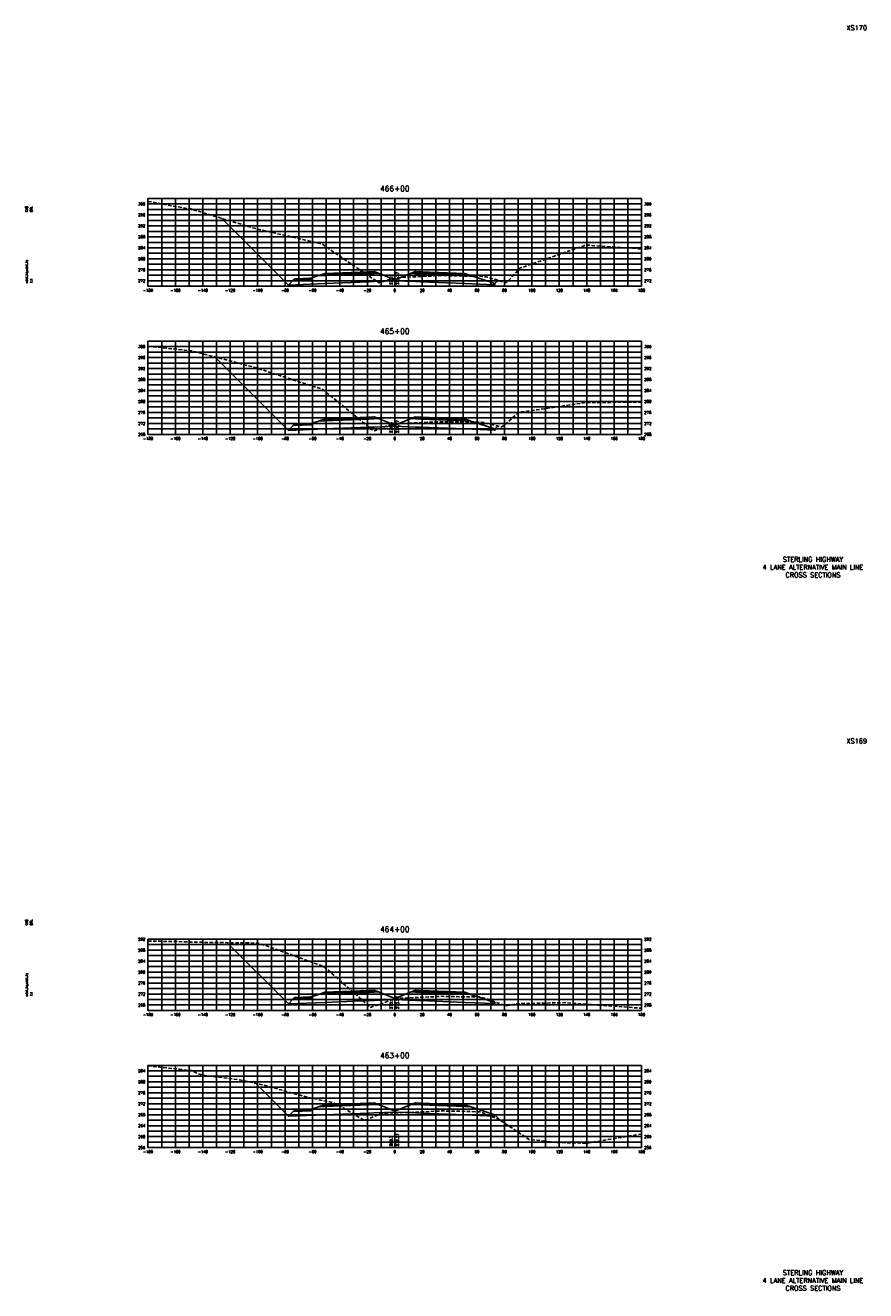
# Model space of a CAD drawing. Extents: x 37 to 9410, y 16 to 8218.
# Tile 97 of 110: x 7337 to 7950, y 4176 to 5098. Entities that reach past the tile are written whole.
import ezdxf
from ezdxf.enums import TextEntityAlignment as Align

# ---------------------------------------------------------------- set-up
doc = ezdxf.new("R2010")
doc.units = 0
doc.header["$LTSCALE"] = 20
doc.header["$MEASUREMENT"] = 0
doc.linetypes.add('HIDDEN_050%', pattern=[0.1875, 0.125, -0.0625])
for name, color, linetype in [('S-AT-TXT175', 6, 'Continuous'), ('S-AT-TXT80', 1, 'Continuous'), ('XDATUM', 3, 'Continuous'), ('XEG', 1, 'HIDDEN_050%'), ('XFG', 2, 'Continuous'), ('XGRID', 251, 'Continuous'), ('XGRIDT', 2, 'Continuous'), ('XREF-BORDER', 7, 'Continuous')]:
    doc.layers.add(name, color=color, linetype=linetype)
doc.styles.add('L100', font='simplex.shx', dxfattribs={"height": 2})
doc.styles.add('L175', font='ROMANSM.shx', dxfattribs={"height": 3.5})
doc.styles.add('L80', font='ROMANSM.shx', dxfattribs={"height": 1.6})

# ---------------------------------------------------------------- blocks, each defined once
blk = doc.blocks.new('03025_00_att1')
at = {"layer": 'S-AT-TXT175', "style": 'L175'}
for tag, p in [('NUM', (32.402, 20.822)), ('LINE1', (30.64, 1.444)), ('LINE2', (30.64, 1.161)), ('LINE3', (30.64, 0.877))]:
    blk.add_attdef(tag, text='', height=0.175, dxfattribs=at).set_placement(p, align=Align.CENTER)
at = {"layer": 'S-AT-TXT80', "style": 'L80'}
for tag, p in [('DESIGNED', (2.094, 14.201)), ('CHECKED', (2.265, 14.201)), ('DRAFTED', (2.436, 14.201)), ('PCTB', (2.094, 11.605)), ('PSCALE', (2.265, 11.605)), ('PVIEW', (2.436, 11.605))]:
    blk.add_attdef(tag, p, '', height=0.08, rotation=90, dxfattribs=at)

msp = doc.modelspace()

# ---------------------------------------------------------------- linework, layer by layer
at = {"layer": 'XDATUM', "flags": 128}
for points in [[(7479.79, 4957.52), (7528.46, 4908.85), (7555.05, 4909.92), (7587.05, 4911.2), (7591.05, 4911.36), (7606.05, 4911.96), (7621.05, 4911.36), (7625.05, 4911.2), (7657.05, 4909.92), (7679.05, 4909.04), (7679.05, 4909.92), (7681.37, 4912.24)], [(7474.86, 4856.45), (7528.46, 4802.85), (7555.05, 4803.92), (7587.05, 4805.2), (7591.05, 4805.36), (7606.05, 4805.96), (7621.05, 4805.36), (7625.05, 4805.2), (7657.05, 4803.92), (7679.05, 4803.04), (7679.05, 4803.92), (7681.12, 4806)], [(7483.88, 4429.43), (7528.46, 4384.85), (7555.05, 4385.92), (7587.05, 4387.2), (7591.05, 4387.36), (7606.05, 4387.96), (7621.05, 4387.36), (7625.05, 4387.2), (7657.05, 4385.92), (7679.05, 4385.04), (7679.05, 4385.92), (7679.32, 4386.2)], [(7504.41, 4326.9), (7528.46, 4302.85), (7555.05, 4303.92), (7587.05, 4305.2), (7591.05, 4305.36), (7606.05, 4305.96), (7621.05, 4305.36), (7625.05, 4305.2), (7657.05, 4303.92), (7679.05, 4303.04), (7679.05, 4303.92), (7683.23, 4299.75)]]:
    msp.add_lwpolyline(points, dxfattribs=at)
at = {"layer": 'XEG', "flags": 128}
for points in [[(7426.05, 4969.89), (7454.45, 4964.6), (7457.19, 4964.39), (7502.6, 4950.59), (7505.19, 4949.83), (7550.75, 4939.36), (7553.19, 4938.79), (7556.1, 4936.61), (7594.47, 4910.51), (7600.76, 4912.42), (7603.58, 4913.4), (7606.05, 4913.81), (7607.86, 4914.1), (7610.03, 4914.48), (7619.42, 4914.82), (7640.84, 4915.79), (7661.27, 4915.34), (7669.96, 4915.2), (7670.95, 4914.94), (7672.64, 4914.94), (7682.82, 4911.79), (7686.46, 4910.74), (7687.33, 4910.5), (7696.84, 4920.62), (7697.2, 4921.08), (7743.35, 4937.31), (7745.21, 4938.04), (7786.05, 4935.18)], [(7426.05, 4864.3), (7457.49, 4860.93), (7458.76, 4860.67), (7505.49, 4848.42), (7506.91, 4847.8), (7553.49, 4832.8), (7556.59, 4830.15), (7590.65, 4802.44), (7591.94, 4802.94), (7600, 4806.02), (7602.14, 4806.82), (7606.05, 4807.28), (7607.52, 4807.46), (7609.55, 4807.74), (7630.65, 4808.85), (7638.83, 4809.24), (7661.67, 4809.11), (7669.23, 4808.98), (7671.96, 4808.44), (7672.77, 4808.26), (7676.09, 4807.38), (7682.65, 4805.58), (7683.97, 4805.22), (7695.39, 4814.97), (7697.51, 4816.47), (7699.51, 4816.35), (7745.51, 4823.25), (7747.65, 4823.19), (7786.05, 4823.56)], [(7426.05, 4430.62), (7452.54, 4430.09), (7457.79, 4429.69), (7463.07, 4429.72), (7505.79, 4429.13), (7511.22, 4427.53), (7553.8, 4412.28), (7560.19, 4407), (7588.28, 4382.28), (7591.6, 4383.39), (7597.53, 4385.36), (7603.19, 4387.4), (7606.05, 4388.16), (7606.27, 4388.22), (7609.25, 4388.87), (7628.02, 4389.76), (7640.55, 4390.32), (7657.41, 4389.96), (7668.68, 4389.85), (7671.26, 4388.99), (7672.63, 4388.75), (7683.01, 4384.79), (7687.23, 4383.34), (7695.36, 4384.96), (7730.58, 4385.7), (7745.81, 4384.56), (7786.05, 4381.63)], [(7426.05, 4339.59), (7448.86, 4337.18), (7458.09, 4336.15), (7462.63, 4333.8), (7466.69, 4332.75), (7494.08, 4329.19), (7511.5, 4325.33), (7542.59, 4316.65), (7558.69, 4313.28), (7559.59, 4313.09), (7564.2, 4311.41), (7583.51, 4300.07), (7585.83, 4300.41), (7596.24, 4304.8), (7602.83, 4305.28), (7603.04, 4305.3), (7606.05, 4305.34), (7609.54, 4305.38), (7620.79, 4305.85), (7640.83, 4306.76), (7654.29, 4306.49), (7668.17, 4306.11), (7670.19, 4305.31), (7672.27, 4304.61), (7678.58, 4301.98), (7681.51, 4300.88), (7693.52, 4292.95), (7703.87, 4286.04), (7723.87, 4283.78), (7746.11, 4283.22), (7783.88, 4289.6), (7786.05, 4289.81)]]:
    msp.add_lwpolyline(points, dxfattribs=at)
at = {"layer": 'XFG', "flags": 128}
for points in [[(7528.46, 4908.85), (7528.46, 4908.85), (7479.79, 4957.52)], [(7606.05, 4912.7), (7594.1, 4917.48), (7591.05, 4917.36), (7587.05, 4917.2), (7555.05, 4915.92), (7550.48, 4915.73), (7545.05, 4913.92), (7545.05, 4912.92), (7532.01, 4912.4), (7528.46, 4908.85), (7555.05, 4909.92), (7587.05, 4911.2), (7591.05, 4911.36), (7606.05, 4911.96), (7606.05, 4912.7)], [(7591.05, 4917.7), (7587.05, 4917.54), (7555.05, 4916.26), (7555.05, 4917.26), (7550.48, 4915.73), (7555.05, 4915.92), (7587.05, 4917.2), (7591.05, 4917.36), (7594.1, 4917.48), (7591.05, 4918.7), (7591.05, 4917.7)], [(7591.05, 4918.7), (7587.05, 4918.54), (7555.05, 4917.26), (7555.05, 4916.92), (7587.05, 4918.2), (7591.05, 4918.36), (7591.05, 4918.7)], [(7591.05, 4918.36), (7587.05, 4918.2), (7555.05, 4916.92), (7555.05, 4916.26), (7587.05, 4917.54), (7591.05, 4917.7), (7591.05, 4918.36)], [(7606.05, 4912.7), (7618, 4917.48), (7621.05, 4917.36), (7625.05, 4917.2), (7657.05, 4915.92), (7661.62, 4915.73), (7679.05, 4909.92), (7679.05, 4909.04), (7657.05, 4909.92), (7625.05, 4911.2), (7621.05, 4911.36), (7606.05, 4911.96)], [(7621.05, 4918.7), (7618, 4917.48), (7621.05, 4917.36), (7625.05, 4917.2), (7657.05, 4915.92), (7661.62, 4915.73), (7657.05, 4917.26), (7657.05, 4916.26), (7625.05, 4917.54), (7621.05, 4917.7), (7621.05, 4918.7)], [(7621.05, 4918.7), (7621.05, 4918.36), (7625.05, 4918.2), (7657.05, 4916.92), (7657.05, 4917.26), (7625.05, 4918.54), (7621.05, 4918.7)], [(7621.05, 4918.36), (7621.05, 4917.7), (7625.05, 4917.54), (7657.05, 4916.26), (7657.05, 4916.92), (7625.05, 4918.2), (7621.05, 4918.36)], [(7545.05, 4913.92), (7544.05, 4913.88), (7544.05, 4913.54), (7534.05, 4913.14), (7534.05, 4913.48), (7533.05, 4913.44), (7532.01, 4912.4), (7545.05, 4912.92), (7545.05, 4913.92)], [(7544.05, 4913.88), (7534.05, 4913.48), (7534.05, 4913.14), (7544.05, 4913.54), (7544.05, 4913.88)], [(7679.05, 4909.92), (7679.05, 4909.92), (7681.37, 4912.24)], [(7528.46, 4802.85), (7528.46, 4802.85), (7474.86, 4856.45)], [(7606.05, 4806.7), (7594.1, 4811.48), (7591.05, 4811.36), (7587.05, 4811.2), (7555.05, 4809.92), (7550.48, 4809.73), (7545.05, 4807.92), (7545.05, 4806.92), (7532.01, 4806.4), (7528.46, 4802.85), (7555.05, 4803.92), (7587.05, 4805.2), (7591.05, 4805.36), (7606.05, 4805.96), (7606.05, 4806.7)], [(7545.05, 4807.92), (7544.05, 4807.88), (7544.05, 4807.54), (7534.05, 4807.14), (7534.05, 4807.48), (7533.05, 4807.44), (7532.01, 4806.4), (7545.05, 4806.92), (7545.05, 4807.92)], [(7544.05, 4807.88), (7534.05, 4807.48), (7534.05, 4807.14), (7544.05, 4807.54), (7544.05, 4807.88)], [(7591.05, 4811.7), (7587.05, 4811.54), (7555.05, 4810.26), (7555.05, 4811.26), (7550.48, 4809.73), (7555.05, 4809.92), (7587.05, 4811.2), (7591.05, 4811.36), (7594.1, 4811.48), (7591.05, 4812.7), (7591.05, 4811.7)], [(7591.05, 4812.7), (7587.05, 4812.54), (7555.05, 4811.26), (7555.05, 4810.92), (7587.05, 4812.2), (7591.05, 4812.36), (7591.05, 4812.7)], [(7591.05, 4812.36), (7587.05, 4812.2), (7555.05, 4810.92), (7555.05, 4810.26), (7587.05, 4811.54), (7591.05, 4811.7), (7591.05, 4812.36)], [(7606.05, 4806.7), (7618, 4811.48), (7621.05, 4811.36), (7625.05, 4811.2), (7657.05, 4809.92), (7661.62, 4809.73), (7679.05, 4803.92), (7679.05, 4803.04), (7657.05, 4803.92), (7625.05, 4805.2), (7621.05, 4805.36), (7606.05, 4805.96)], [(7621.05, 4812.7), (7618, 4811.48), (7621.05, 4811.36), (7625.05, 4811.2), (7657.05, 4809.92), (7661.62, 4809.73), (7657.05, 4811.26), (7657.05, 4810.26), (7625.05, 4811.54), (7621.05, 4811.7), (7621.05, 4812.7)], [(7621.05, 4812.7), (7621.05, 4812.36), (7625.05, 4812.2), (7657.05, 4810.92), (7657.05, 4811.26), (7625.05, 4812.54), (7621.05, 4812.7)], [(7621.05, 4812.36), (7621.05, 4811.7), (7625.05, 4811.54), (7657.05, 4810.26), (7657.05, 4810.92), (7625.05, 4812.2), (7621.05, 4812.36)], [(7679.05, 4803.92), (7679.05, 4803.92), (7681.12, 4806)], [(7528.46, 4384.85), (7528.46, 4384.85), (7483.88, 4429.43)], [(7606.05, 4388.7), (7594.1, 4393.48), (7591.05, 4393.36), (7587.05, 4393.2), (7555.05, 4391.92), (7550.48, 4391.73), (7545.05, 4389.92), (7545.05, 4388.92), (7532.01, 4388.4), (7528.46, 4384.85), (7555.05, 4385.92), (7587.05, 4387.2), (7591.05, 4387.36), (7606.05, 4387.96), (7606.05, 4388.7)], [(7591.05, 4393.7), (7587.05, 4393.54), (7555.05, 4392.26), (7555.05, 4393.26), (7550.48, 4391.73), (7555.05, 4391.92), (7587.05, 4393.2), (7591.05, 4393.36), (7594.1, 4393.48), (7591.05, 4394.7), (7591.05, 4393.7)], [(7591.05, 4394.7), (7587.05, 4394.54), (7555.05, 4393.26), (7555.05, 4392.92), (7587.05, 4394.2), (7591.05, 4394.36), (7591.05, 4394.7)], [(7591.05, 4394.36), (7587.05, 4394.2), (7555.05, 4392.92), (7555.05, 4392.26), (7587.05, 4393.54), (7591.05, 4393.7), (7591.05, 4394.36)], [(7606.05, 4388.7), (7618, 4393.48), (7621.05, 4393.36), (7625.05, 4393.2), (7657.05, 4391.92), (7661.62, 4391.73), (7679.05, 4385.92), (7679.05, 4385.04), (7657.05, 4385.92), (7625.05, 4387.2), (7621.05, 4387.36), (7606.05, 4387.96)], [(7621.05, 4394.7), (7618, 4393.48), (7621.05, 4393.36), (7625.05, 4393.2), (7657.05, 4391.92), (7661.62, 4391.73), (7657.05, 4393.26), (7657.05, 4392.26), (7625.05, 4393.54), (7621.05, 4393.7), (7621.05, 4394.7)], [(7621.05, 4394.7), (7621.05, 4394.36), (7625.05, 4394.2), (7657.05, 4392.92), (7657.05, 4393.26), (7625.05, 4394.54), (7621.05, 4394.7)], [(7621.05, 4394.36), (7621.05, 4393.7), (7625.05, 4393.54), (7657.05, 4392.26), (7657.05, 4392.92), (7625.05, 4394.2), (7621.05, 4394.36)], [(7545.05, 4389.92), (7544.05, 4389.88), (7544.05, 4389.54), (7534.05, 4389.14), (7534.05, 4389.48), (7533.05, 4389.44), (7532.01, 4388.4), (7545.05, 4388.92), (7545.05, 4389.92)], [(7544.05, 4389.88), (7534.05, 4389.48), (7534.05, 4389.14), (7544.05, 4389.54), (7544.05, 4389.88)], [(7679.05, 4385.92), (7679.05, 4385.92), (7679.32, 4386.2)], [(7528.46, 4302.85), (7528.46, 4302.85), (7504.41, 4326.9)], [(7606.05, 4306.7), (7594.1, 4311.48), (7591.05, 4311.36), (7587.05, 4311.2), (7555.05, 4309.92), (7550.48, 4309.73), (7545.05, 4307.92), (7545.05, 4306.92), (7532.01, 4306.4), (7528.46, 4302.85), (7555.05, 4303.92), (7587.05, 4305.2), (7591.05, 4305.36), (7606.05, 4305.96), (7606.05, 4306.7)], [(7591.05, 4311.7), (7587.05, 4311.54), (7555.05, 4310.26), (7555.05, 4311.26), (7550.48, 4309.73), (7555.05, 4309.92), (7587.05, 4311.2), (7591.05, 4311.36), (7594.1, 4311.48), (7591.05, 4312.7), (7591.05, 4311.7)], [(7591.05, 4312.7), (7587.05, 4312.54), (7555.05, 4311.26), (7555.05, 4310.92), (7587.05, 4312.2), (7591.05, 4312.36), (7591.05, 4312.7)], [(7591.05, 4312.36), (7587.05, 4312.2), (7555.05, 4310.92), (7555.05, 4310.26), (7587.05, 4311.54), (7591.05, 4311.7), (7591.05, 4312.36)], [(7606.05, 4306.7), (7618, 4311.48), (7621.05, 4311.36), (7625.05, 4311.2), (7657.05, 4309.92), (7661.62, 4309.73), (7679.05, 4303.92), (7679.05, 4303.04), (7657.05, 4303.92), (7625.05, 4305.2), (7621.05, 4305.36), (7606.05, 4305.96)], [(7621.05, 4312.7), (7618, 4311.48), (7621.05, 4311.36), (7625.05, 4311.2), (7657.05, 4309.92), (7661.62, 4309.73), (7657.05, 4311.26), (7657.05, 4310.26), (7625.05, 4311.54), (7621.05, 4311.7), (7621.05, 4312.7)], [(7621.05, 4312.7), (7621.05, 4312.36), (7625.05, 4312.2), (7657.05, 4310.92), (7657.05, 4311.26), (7625.05, 4312.54), (7621.05, 4312.7)], [(7621.05, 4312.36), (7621.05, 4311.7), (7625.05, 4311.54), (7657.05, 4310.26), (7657.05, 4310.92), (7625.05, 4312.2), (7621.05, 4312.36)], [(7545.05, 4307.92), (7544.05, 4307.88), (7544.05, 4307.54), (7534.05, 4307.14), (7534.05, 4307.48), (7533.05, 4307.44), (7532.01, 4306.4), (7545.05, 4306.92), (7545.05, 4307.92)], [(7544.05, 4307.88), (7534.05, 4307.48), (7534.05, 4307.14), (7544.05, 4307.54), (7544.05, 4307.88)], [(7679.05, 4303.92), (7679.05, 4303.92), (7683.23, 4299.75)]]:
    msp.add_lwpolyline(points, dxfattribs=at)
at = {"layer": 'XGRID'}
for p, q in [((7426.05, 4908), (7426.05, 4972)), ((7426.05, 4972), (7786.05, 4972)), ((7426.05, 4968), (7786.05, 4968)), ((7426.05, 4964), (7786.05, 4964)), ((7436.05, 4908), (7436.05, 4972)), ((7446.05, 4908), (7446.05, 4972)), ((7456.05, 4908), (7456.05, 4972)), ((7466.05, 4908), (7466.05, 4972)), ((7476.05, 4908), (7476.05, 4972)), ((7486.05, 4908), (7486.05, 4972)), ((7496.05, 4908), (7496.05, 4972)), ((7506.05, 4908), (7506.05, 4972)), ((7516.05, 4908), (7516.05, 4972)), ((7526.05, 4908), (7526.05, 4972)), ((7536.05, 4908), (7536.05, 4972)), ((7546.05, 4908), (7546.05, 4972)), ((7556.05, 4908), (7556.05, 4972)), ((7566.05, 4908), (7566.05, 4972)), ((7576.05, 4908), (7576.05, 4972)), ((7586.05, 4908), (7586.05, 4972)), ((7596.05, 4908), (7596.05, 4972)), ((7606.05, 4908), (7606.05, 4972)), ((7616.05, 4908), (7616.05, 4972)), ((7626.05, 4908), (7626.05, 4972)), ((7636.05, 4908), (7636.05, 4972)), ((7646.05, 4908), (7646.05, 4972)), ((7656.05, 4908), (7656.05, 4972)), ((7666.05, 4908), (7666.05, 4972)), ((7676.05, 4908), (7676.05, 4972)), ((7686.05, 4908), (7686.05, 4972)), ((7696.05, 4908), (7696.05, 4972)), ((7706.05, 4908), (7706.05, 4972)), ((7716.05, 4908), (7716.05, 4972)), ((7726.05, 4908), (7726.05, 4972)), ((7736.05, 4908), (7736.05, 4972)), ((7746.05, 4908), (7746.05, 4972)), ((7756.05, 4908), (7756.05, 4972)), ((7766.05, 4908), (7766.05, 4972)), ((7776.05, 4908), (7776.05, 4972)), ((7786.05, 4908), (7786.05, 4972)), ((7426.05, 4960), (7786.05, 4960)), ((7426.05, 4956), (7786.05, 4956)), ((7426.05, 4952), (7786.05, 4952)), ((7426.05, 4948), (7786.05, 4948)), ((7426.05, 4944), (7786.05, 4944)), ((7426.05, 4940), (7786.05, 4940)), ((7426.05, 4936), (7786.05, 4936)), ((7426.05, 4932), (7786.05, 4932)), ((7426.05, 4928), (7786.05, 4928)), ((7426.05, 4924), (7786.05, 4924)), ((7426.05, 4920), (7786.05, 4920)), ((7426.05, 4916), (7786.05, 4916)), ((7426.05, 4912), (7786.05, 4912)), ((7426.05, 4908), (7786.05, 4908)), ((7426.05, 4800), (7426.05, 4868)), ((7426.05, 4868), (7786.05, 4868)), ((7426.05, 4864), (7786.05, 4864)), ((7436.05, 4800), (7436.05, 4868)), ((7446.05, 4800), (7446.05, 4868)), ((7456.05, 4800), (7456.05, 4868)), ((7466.05, 4800), (7466.05, 4868)), ((7476.05, 4800), (7476.05, 4868)), ((7486.05, 4800), (7486.05, 4868)), ((7496.05, 4800), (7496.05, 4868)), ((7506.05, 4800), (7506.05, 4868)), ((7516.05, 4800), (7516.05, 4868)), ((7526.05, 4800), (7526.05, 4868)), ((7536.05, 4800), (7536.05, 4868)), ((7546.05, 4800), (7546.05, 4868)), ((7556.05, 4800), (7556.05, 4868)), ((7566.05, 4800), (7566.05, 4868)), ((7576.05, 4800), (7576.05, 4868)), ((7586.05, 4800), (7586.05, 4868)), ((7596.05, 4800), (7596.05, 4868)), ((7606.05, 4800), (7606.05, 4868)), ((7616.05, 4800), (7616.05, 4868)), ((7626.05, 4800), (7626.05, 4868)), ((7636.05, 4800), (7636.05, 4868)), ((7646.05, 4800), (7646.05, 4868)), ((7656.05, 4800), (7656.05, 4868)), ((7666.05, 4800), (7666.05, 4868)), ((7676.05, 4800), (7676.05, 4868)), ((7686.05, 4800), (7686.05, 4868)), ((7696.05, 4800), (7696.05, 4868)), ((7706.05, 4800), (7706.05, 4868)), ((7716.05, 4800), (7716.05, 4868)), ((7726.05, 4800), (7726.05, 4868)), ((7736.05, 4800), (7736.05, 4868)), ((7746.05, 4800), (7746.05, 4868)), ((7756.05, 4800), (7756.05, 4868)), ((7766.05, 4800), (7766.05, 4868)), ((7776.05, 4800), (7776.05, 4868)), ((7786.05, 4800), (7786.05, 4868)), ((7426.05, 4860), (7786.05, 4860)), ((7426.05, 4856), (7786.05, 4856)), ((7426.05, 4852), (7786.05, 4852)), ((7426.05, 4848), (7786.05, 4848)), ((7426.05, 4844), (7786.05, 4844)), ((7426.05, 4840), (7786.05, 4840)), ((7426.05, 4836), (7786.05, 4836)), ((7426.05, 4832), (7786.05, 4832)), ((7426.05, 4828), (7786.05, 4828)), ((7426.05, 4824), (7786.05, 4824)), ((7426.05, 4820), (7786.05, 4820)), ((7426.05, 4816), (7786.05, 4816)), ((7426.05, 4812), (7786.05, 4812)), ((7426.05, 4808), (7786.05, 4808)), ((7426.05, 4804), (7786.05, 4804)), ((7426.05, 4800), (7786.05, 4800)), ((7426.05, 4380), (7426.05, 4432)), ((7426.05, 4432), (7786.05, 4432)), ((7436.05, 4380), (7436.05, 4432)), ((7446.05, 4380), (7446.05, 4432)), ((7456.05, 4380), (7456.05, 4432)), ((7466.05, 4380), (7466.05, 4432)), ((7476.05, 4380), (7476.05, 4432)), ((7486.05, 4380), (7486.05, 4432)), ((7496.05, 4380), (7496.05, 4432)), ((7506.05, 4380), (7506.05, 4432)), ((7516.05, 4380), (7516.05, 4432)), ((7526.05, 4380), (7526.05, 4432)), ((7536.05, 4380), (7536.05, 4432)), ((7546.05, 4380), (7546.05, 4432)), ((7556.05, 4380), (7556.05, 4432)), ((7566.05, 4380), (7566.05, 4432)), ((7576.05, 4380), (7576.05, 4432)), ((7586.05, 4380), (7586.05, 4432)), ((7596.05, 4380), (7596.05, 4432)), ((7606.05, 4380), (7606.05, 4432)), ((7616.05, 4380), (7616.05, 4432)), ((7626.05, 4380), (7626.05, 4432)), ((7636.05, 4380), (7636.05, 4432)), ((7646.05, 4380), (7646.05, 4432)), ((7656.05, 4380), (7656.05, 4432)), ((7666.05, 4380), (7666.05, 4432)), ((7676.05, 4380), (7676.05, 4432)), ((7686.05, 4380), (7686.05, 4432)), ((7696.05, 4380), (7696.05, 4432)), ((7706.05, 4380), (7706.05, 4432)), ((7716.05, 4380), (7716.05, 4432)), ((7726.05, 4380), (7726.05, 4432)), ((7736.05, 4380), (7736.05, 4432)), ((7746.05, 4380), (7746.05, 4432)), ((7756.05, 4380), (7756.05, 4432)), ((7766.05, 4380), (7766.05, 4432)), ((7776.05, 4380), (7776.05, 4432)), ((7786.05, 4380), (7786.05, 4432)), ((7426.05, 4428), (7786.05, 4428)), ((7426.05, 4424), (7786.05, 4424)), ((7426.05, 4420), (7786.05, 4420)), ((7426.05, 4416), (7786.05, 4416)), ((7426.05, 4412), (7786.05, 4412)), ((7426.05, 4408), (7786.05, 4408)), ((7426.05, 4404), (7786.05, 4404)), ((7426.05, 4400), (7786.05, 4400)), ((7426.05, 4396), (7786.05, 4396)), ((7426.05, 4392), (7786.05, 4392)), ((7426.05, 4388), (7786.05, 4388)), ((7426.05, 4384), (7786.05, 4384)), ((7426.05, 4380), (7786.05, 4380)), ((7426.05, 4280), (7426.05, 4340)), ((7426.05, 4340), (7786.05, 4340)), ((7426.05, 4336), (7786.05, 4336)), ((7436.05, 4280), (7436.05, 4340)), ((7446.05, 4280), (7446.05, 4340)), ((7456.05, 4280), (7456.05, 4340)), ((7466.05, 4280), (7466.05, 4340)), ((7476.05, 4280), (7476.05, 4340)), ((7486.05, 4280), (7486.05, 4340)), ((7496.05, 4280), (7496.05, 4340)), ((7506.05, 4280), (7506.05, 4340)), ((7516.05, 4280), (7516.05, 4340)), ((7526.05, 4280), (7526.05, 4340)), ((7536.05, 4280), (7536.05, 4340)), ((7546.05, 4280), (7546.05, 4340)), ((7556.05, 4280), (7556.05, 4340)), ((7566.05, 4280), (7566.05, 4340)), ((7576.05, 4280), (7576.05, 4340)), ((7586.05, 4280), (7586.05, 4340)), ((7596.05, 4280), (7596.05, 4340)), ((7606.05, 4280), (7606.05, 4340)), ((7616.05, 4280), (7616.05, 4340)), ((7626.05, 4280), (7626.05, 4340)), ((7636.05, 4280), (7636.05, 4340)), ((7646.05, 4280), (7646.05, 4340)), ((7656.05, 4280), (7656.05, 4340)), ((7666.05, 4280), (7666.05, 4340)), ((7676.05, 4280), (7676.05, 4340)), ((7686.05, 4280), (7686.05, 4340)), ((7696.05, 4280), (7696.05, 4340)), ((7706.05, 4280), (7706.05, 4340)), ((7716.05, 4280), (7716.05, 4340)), ((7726.05, 4280), (7726.05, 4340)), ((7736.05, 4280), (7736.05, 4340)), ((7746.05, 4280), (7746.05, 4340)), ((7756.05, 4280), (7756.05, 4340)), ((7766.05, 4280), (7766.05, 4340)), ((7776.05, 4280), (7776.05, 4340)), ((7786.05, 4280), (7786.05, 4340)), ((7426.05, 4332), (7786.05, 4332)), ((7426.05, 4328), (7786.05, 4328)), ((7426.05, 4324), (7786.05, 4324)), ((7426.05, 4320), (7786.05, 4320)), ((7426.05, 4316), (7786.05, 4316)), ((7426.05, 4312), (7786.05, 4312)), ((7426.05, 4308), (7786.05, 4308)), ((7426.05, 4304), (7786.05, 4304)), ((7426.05, 4300), (7786.05, 4300)), ((7426.05, 4296), (7786.05, 4296)), ((7426.05, 4292), (7786.05, 4292)), ((7426.05, 4288), (7786.05, 4288)), ((7426.05, 4284), (7786.05, 4284)), ((7426.05, 4280), (7786.05, 4280))]:
    msp.add_line(p, q, dxfattribs=at)

# ---------------------------------------------------------------- block references
at = {"layer": 'XREF-BORDER'}
ref = msp.add_blockref('03025_00_att1', (7296.45, 4678.23), dxfattribs=dict(at, xscale=20, yscale=20, zscale=20))
ref.add_attrib('LINE1', 'STERLING HIGHWAY', dxfattribs={"layer": 'S-AT-TXT175', "height": 3.5, "style": 'L175'}).set_placement((7911.07, 4707.1), align=Align.CENTER)
ref.add_attrib('LINE2', '4 LANE ALTERNATIVE MAIN LINE', dxfattribs={"layer": 'S-AT-TXT175', "height": 3.5, "style": 'L175'}).set_placement((7911.07, 4701.44), align=Align.CENTER)
ref.add_attrib('LINE3', 'CROSS SECTIONS', dxfattribs={"layer": 'S-AT-TXT175', "height": 3.5, "style": 'L175'}).set_placement((7911.07, 4695.77), align=Align.CENTER)
ref.add_attrib('NUM', 'XS170', dxfattribs={"layer": 'S-AT-TXT175', "height": 3.5, "style": 'L175'}).set_placement((7943, 5094.66), align=Align.CENTER)
ref.add_attrib('DESIGNED', 'CAB', (7338.34, 4962.25), dxfattribs={"layer": 'S-AT-TXT80', "height": 1.6, "rotation": 90, "style": 'L80'})
ref.add_attrib('CHECKED', 'DRL', (7341.75, 4962.25), dxfattribs={"layer": 'S-AT-TXT80', "height": 1.6, "rotation": 90, "style": 'L80'})
ref.add_attrib('PCTB', 'adot_hs,adot_fs', (7338.34, 4910.32), dxfattribs={"layer": 'S-AT-TXT80', "height": 1.6, "rotation": 90, "style": 'L80'})
ref.add_attrib('PSCALE', '1:1', (7341.75, 4910.32), dxfattribs={"layer": 'S-AT-TXT80', "height": 1.6, "rotation": 90, "style": 'L80'})
ref = msp.add_blockref('03025_00_att1', (7296.45, 4158.23), dxfattribs=dict(at, xscale=20, yscale=20, zscale=20))
ref.add_attrib('LINE1', 'STERLING HIGHWAY', dxfattribs={"layer": 'S-AT-TXT175', "height": 3.5, "style": 'L175'}).set_placement((7911.07, 4187.1), align=Align.CENTER)
ref.add_attrib('LINE2', '4 LANE ALTERNATIVE MAIN LINE', dxfattribs={"layer": 'S-AT-TXT175', "height": 3.5, "style": 'L175'}).set_placement((7911.07, 4181.44), align=Align.CENTER)
ref.add_attrib('LINE3', 'CROSS SECTIONS', dxfattribs={"layer": 'S-AT-TXT175', "height": 3.5, "style": 'L175'}).set_placement((7911.07, 4175.77), align=Align.CENTER)
ref.add_attrib('NUM', 'XS169', dxfattribs={"layer": 'S-AT-TXT175', "height": 3.5, "style": 'L175'}).set_placement((7943, 4574.66), align=Align.CENTER)
ref.add_attrib('DESIGNED', 'CAB', (7338.34, 4442.25), dxfattribs={"layer": 'S-AT-TXT80', "height": 1.6, "rotation": 90, "style": 'L80'})
ref.add_attrib('CHECKED', 'DRL', (7341.75, 4442.25), dxfattribs={"layer": 'S-AT-TXT80', "height": 1.6, "rotation": 90, "style": 'L80'})
ref.add_attrib('PCTB', 'adot_hs,adot_fs', (7338.34, 4390.32), dxfattribs={"layer": 'S-AT-TXT80', "height": 1.6, "rotation": 90, "style": 'L80'})
ref.add_attrib('PSCALE', '1:1', (7341.75, 4390.32), dxfattribs={"layer": 'S-AT-TXT80', "height": 1.6, "rotation": 90, "style": 'L80'})

# ---------------------------------------------------------------- texts
at = {"layer": 'XGRIDT', "style": 'L100'}
for s, p in [('466+00', (7606.05, 4976)), ('465+00', (7606.05, 4872)), ('464+00', (7606.05, 4436)), ('463+00', (7606.05, 4344))]:
    msp.add_text(s, height=4, dxfattribs=at).set_placement(p, align=Align.BOTTOM_CENTER)
for s, p in [('300', (7424.05, 4968)), ('296', (7424.05, 4960)), ('292', (7424.05, 4952)), ('288', (7424.05, 4944)), ('284', (7424.05, 4936)), ('280', (7424.05, 4928)), ('276', (7424.05, 4920)), ('272', (7424.05, 4912)), ('300', (7424.05, 4864)), ('296', (7424.05, 4856)), ('292', (7424.05, 4848)), ('288', (7424.05, 4840)), ('284', (7424.05, 4832)), ('280', (7424.05, 4824)), ('276', (7424.05, 4816)), ('272', (7424.05, 4808)), ('268', (7424.05, 4800)), ('292', (7424.05, 4432)), ('288', (7424.05, 4424)), ('284', (7424.05, 4416)), ('280', (7424.05, 4408)), ('276', (7424.05, 4400)), ('272', (7424.05, 4392)), ('268', (7424.05, 4384)), ('284', (7424.05, 4336)), ('280', (7424.05, 4328)), ('276', (7424.05, 4320)), ('272', (7424.05, 4312)), ('268', (7424.05, 4304)), ('264', (7424.05, 4296)), ('260', (7424.05, 4288)), ('256', (7424.05, 4280))]:
    msp.add_text(s, height=2, dxfattribs=at).set_placement(p, align=Align.MIDDLE_RIGHT)
for s, p in [('300', (7788.05, 4968)), ('296', (7788.05, 4960)), ('292', (7788.05, 4952)), ('288', (7788.05, 4944)), ('284', (7788.05, 4936)), ('280', (7788.05, 4928)), ('276', (7788.05, 4920)), ('272', (7788.05, 4912)), ('300', (7788.05, 4864)), ('296', (7788.05, 4856)), ('292', (7788.05, 4848)), ('288', (7788.05, 4840)), ('284', (7788.05, 4832)), ('280', (7788.05, 4824)), ('276', (7788.05, 4816)), ('272', (7788.05, 4808)), ('268', (7788.05, 4800)), ('292', (7788.05, 4432)), ('288', (7788.05, 4424)), ('284', (7788.05, 4416)), ('280', (7788.05, 4408)), ('276', (7788.05, 4400)), ('272', (7788.05, 4392)), ('268', (7788.05, 4384)), ('284', (7788.05, 4336)), ('280', (7788.05, 4328)), ('276', (7788.05, 4320)), ('272', (7788.05, 4312)), ('268', (7788.05, 4304)), ('264', (7788.05, 4296)), ('260', (7788.05, 4288)), ('256', (7788.05, 4280))]:
    msp.add_text(s, height=2, dxfattribs=at).set_placement(p, align=Align.MIDDLE_LEFT)
for s, p in [('275.27', (7607.05, 4909)), ('274.27', (7607.05, 4801)), ('273.27', (7607.05, 4381)), ('272.27', (7607.05, 4281))]:
    msp.add_text(s, height=2, rotation=90, dxfattribs=at).set_placement(p, align=Align.TOP_LEFT)
for s, p in [('272.9', (7605.05, 4909)), ('271.6', (7605.05, 4801)), ('270.1', (7605.05, 4381)), ('268.7', (7605.05, 4281))]:
    msp.add_text(s, height=2, rotation=90, dxfattribs=at).set_placement(p, align=Align.BOTTOM_LEFT)
for s, p in [('-180', (7426.05, 4906)), ('-160', (7446.05, 4906)), ('-140', (7466.05, 4906)), ('-120', (7486.05, 4906)), ('-100', (7506.05, 4906)), ('-80', (7526.05, 4906)), ('-60', (7546.05, 4906)), ('-40', (7566.05, 4906)), ('-20', (7586.05, 4906)), ('0', (7606.05, 4906)), ('20', (7626.05, 4906)), ('40', (7646.05, 4906)), ('60', (7666.05, 4906)), ('80', (7686.05, 4906)), ('100', (7706.05, 4906)), ('120', (7726.05, 4906)), ('140', (7746.05, 4906)), ('160', (7766.05, 4906)), ('180', (7786.05, 4906)), ('-180', (7426.05, 4798)), ('-160', (7446.05, 4798)), ('-140', (7466.05, 4798)), ('-120', (7486.05, 4798)), ('-100', (7506.05, 4798)), ('-80', (7526.05, 4798)), ('-60', (7546.05, 4798)), ('-40', (7566.05, 4798)), ('-20', (7586.05, 4798)), ('0', (7606.05, 4798)), ('20', (7626.05, 4798)), ('40', (7646.05, 4798)), ('60', (7666.05, 4798)), ('80', (7686.05, 4798)), ('100', (7706.05, 4798)), ('120', (7726.05, 4798)), ('140', (7746.05, 4798)), ('160', (7766.05, 4798)), ('180', (7786.05, 4798)), ('-180', (7426.05, 4378)), ('-160', (7446.05, 4378)), ('-140', (7466.05, 4378)), ('-120', (7486.05, 4378)), ('-100', (7506.05, 4378)), ('-80', (7526.05, 4378)), ('-60', (7546.05, 4378)), ('-40', (7566.05, 4378)), ('-20', (7586.05, 4378)), ('0', (7606.05, 4378)), ('20', (7626.05, 4378)), ('40', (7646.05, 4378)), ('60', (7666.05, 4378)), ('80', (7686.05, 4378)), ('100', (7706.05, 4378)), ('120', (7726.05, 4378)), ('140', (7746.05, 4378)), ('160', (7766.05, 4378)), ('180', (7786.05, 4378)), ('-180', (7426.05, 4278)), ('-160', (7446.05, 4278)), ('-140', (7466.05, 4278)), ('-120', (7486.05, 4278)), ('-100', (7506.05, 4278)), ('-80', (7526.05, 4278)), ('-60', (7546.05, 4278)), ('-40', (7566.05, 4278)), ('-20', (7586.05, 4278)), ('0', (7606.05, 4278)), ('20', (7626.05, 4278)), ('40', (7646.05, 4278)), ('60', (7666.05, 4278)), ('80', (7686.05, 4278)), ('100', (7706.05, 4278)), ('120', (7726.05, 4278)), ('140', (7746.05, 4278)), ('160', (7766.05, 4278)), ('180', (7786.05, 4278))]:
    msp.add_text(s, height=2, dxfattribs=at).set_placement(p, align=Align.TOP_CENTER)

doc.saveas('drawing.dxf')
